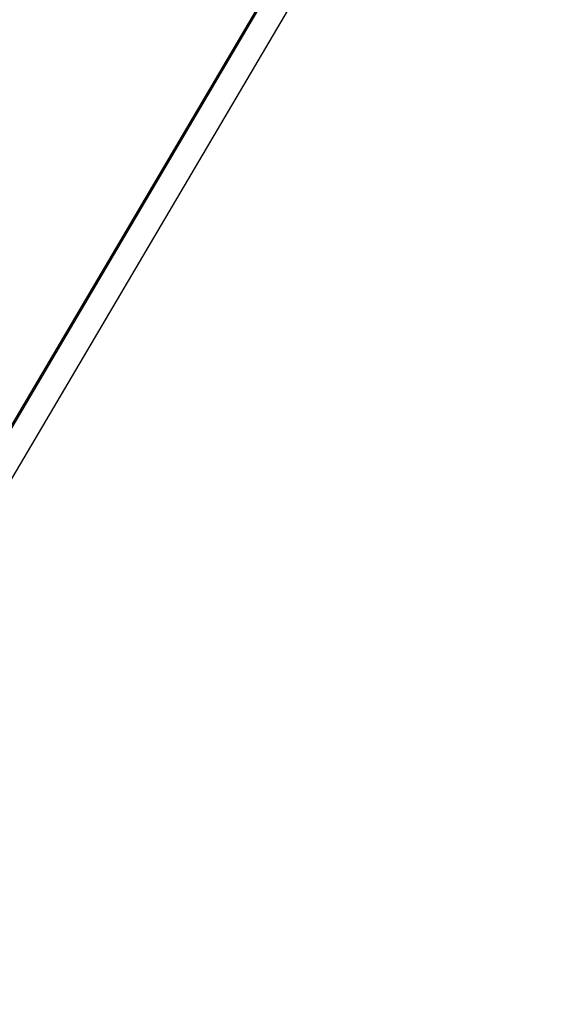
# Model space of a CAD drawing. Extents: x 1160061 to 2574774, y 200346 to 1150371.
# Tile 11 of 123: x 2479896 to 2482642, y 357130 to 362065. Entities that reach past the tile are written whole.
import ezdxf

# ---------------------------------------------------------------- set-up
doc = ezdxf.new("R2010")
doc.units = 0
doc.header["$MEASUREMENT"] = 0
doc.layers.add('Prop Earthen Structure False Cut Ditch Detail CELL', color=9, linetype='Continuous', lineweight=30)
doc.layers.add('Typical Terminator CELL', color=7, linetype='Continuous', lineweight=0)
doc.styles.add('Style-GEOMETRICFUTURA_211_M_L', font='GEOMETRICFUTURA_211_M_L.shx')
doc.dimstyles.new('erosion_control', dxfattribs={"dimtxt": 4.99999, "dimasz": 9.99998, "dimexe": 2.499995, "dimexo": 2.499995, "dimgap": 2.499995, "dimtad": 0, "dimtih": 1, "dimtoh": 1, "dimzin": 3, "dimdsep": 46, "dimtxsty": 'Style-GEOMETRICFUTURA_211_M_L', "dimcen": 0.09, "dimaunit": 1, "dimadec": 4, "dimazin": 3, "dimtfac": 1, "dimtofl": 0, "dimtmove": 0, "dimatfit": 1, "dimfxl": 1, "dimtzin": 3, "dimlwd": 106, "dimarcsym": 0})

# ---------------------------------------------------------------- blocks, each defined once
blk = doc.blocks.new('TERMINATOR_0.5')
at = {"color": 1, "linetype": 'Continuous', "lineweight": 0}
blk.add_line((0, 0), (-0.992551, -0.12183), dxfattribs=at)
at = {"layer": 'Typical Terminator CELL', "color": 1, "linetype": 'Continuous', "lineweight": 0, "extrusion": (0, 0, -1)}
blk.add_solid([(1.016539, 0.122782), (0, 0), (0.866019, -0.106299), (0.961185, -0.373521)], dxfattribs=at)
blk = doc.blocks.new('PROP EARTHEN STRUCTURE FALSE CUT DITCH DETAIL')
at = {"layer": 'Prop Earthen Structure False Cut Ditch Detail CELL', "lineweight": 13, "annotation_type": 0, "has_hookline": 1, "hookline_direction": 0, "horizontal_direction": (0.992551, -0.12183, 0)}
for points, text_width in [([(166.29736, 51.689243), (-71718.288648, -165324.802677), (-71713.325903, -165325.411823)], 21.357533), ([(14.88747, 25.09995), (-71875.067361, -165309.807514), (-71870.104615, -165310.416661)], 36.795381), ([(13.249973, 39.012422), (-71867.418185, -165269.971056), (-71862.45544, -165270.580203)], 31.049938)]:
    blk.add_leader(points, dimstyle='erosion_control', override={"dimasz": 4.99999, "dimldrblk": 'TERMINATOR_0.5', "dimlwd": -2}, dxfattribs=dict(at, text_width=text_width))

msp = doc.modelspace()

# ---------------------------------------------------------------- block references
at = {"layer": 'Prop Earthen Structure False Cut Ditch Detail CELL', "rotation": 353.002296}
msp.add_blockref('PROP EARTHEN STRUCTURE FALSE CUT DITCH DETAIL', (2482470.5, 364468.6), dxfattribs=at)

doc.saveas('drawing.dxf')
